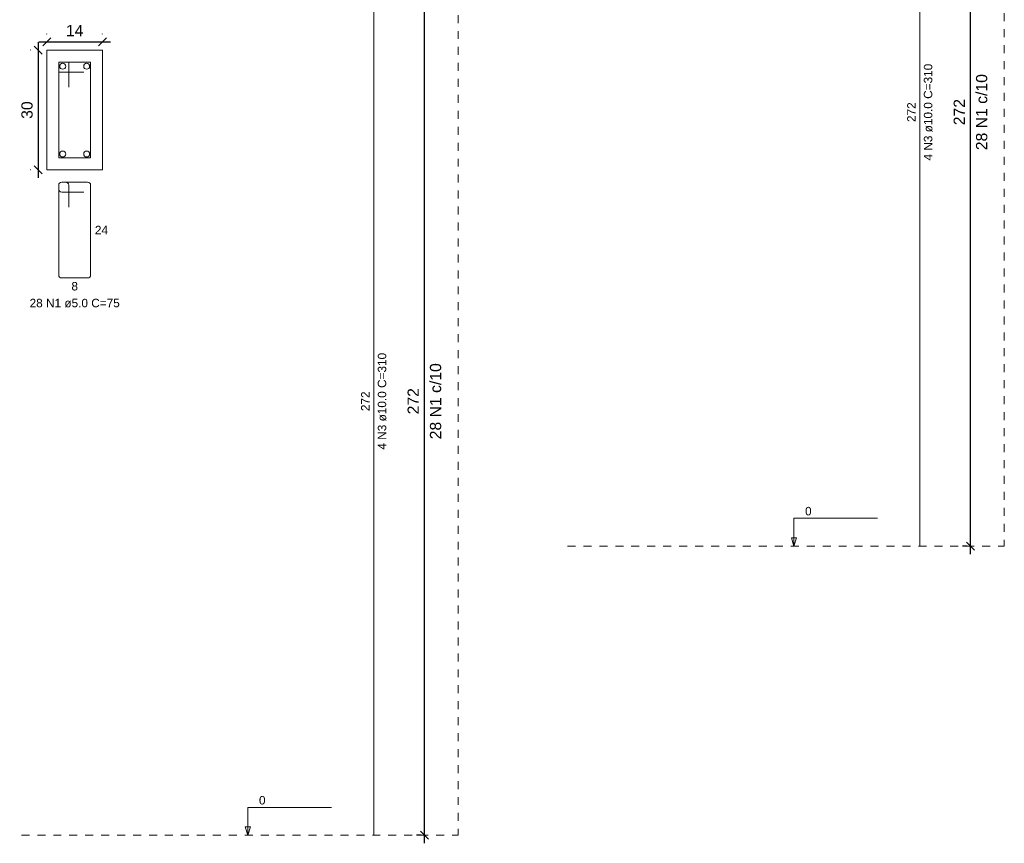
# Model space of a CAD drawing. Header units: millimetres. Extents: x 337 to 526, y -381 to -65.
# Tile 100 of 104: x 492 to 505, y -91 to -81. Entities that reach past the tile are written whole.
import ezdxf

# ---------------------------------------------------------------- set-up
doc = ezdxf.new("R2010")
doc.units = ezdxf.units.MM
doc.header["$MEASUREMENT"] = 0
doc.linetypes.add('Dashed', pattern=[0.75, 0.5, -0.25])
doc.layers.get('0').update_dxf_attribs({"lineweight": 5})
for name, color, linetype, lineweight in [('Descrição da armadura', 7, 'Continuous', 5), ('DT-Barras na forma', 1, 'Continuous', 20), ('DT-Barras no corte', 5, 'Continuous', 5), ('DT-Barras rebatidas', 1, 'Continuous', 20), ('DT-Cotas', 7, 'Continuous', 5), ('DT-Forma', 5, 'Continuous', 5), ('DT-Pontilhado', 7, 'Dashed', 5), ('DT-Textos', 7, 'Continuous', 5), ('Textos armaduras', 7, 'Continuous', 5)]:
    doc.layers.add(name, color=color, linetype=linetype, lineweight=lineweight)
doc.styles.add('Arial', font='arial.ttf')
doc.dimstyles.new('UM_20.000000', dxfattribs={"dimtxt": 0.18, "dimasz": 0.1, "dimexe": 0.1, "dimexo": 0.2, "dimgap": 0, "dimtad": 1, "dimtih": 1, "dimtoh": 1, "dimdec": 1, "dimlfac": 20, "dimzin": 0, "dimdsep": 46, "dimtxsty": 'Standard', "dimcen": 0.09, "dimdle": 0.1, "dimadec": 1, "dimazin": 2, "dimtfac": 1, "dimtdec": 4, "dimtofl": 0, "dimtmove": 0, "dimatfit": 3, "dimfxl": 1, "dimtolj": 1, "dimarcsym": 0})
doc.dimstyles.new('UM_25.000000', dxfattribs={"dimtxt": 0.18, "dimasz": 0.1, "dimexe": 0.1, "dimexo": 0.2, "dimgap": 0, "dimtad": 1, "dimtih": 1, "dimtoh": 1, "dimdec": 1, "dimlfac": 25, "dimzin": 0, "dimdsep": 46, "dimtxsty": 'Standard', "dimcen": 0.09, "dimdle": 0.1, "dimadec": 1, "dimazin": 2, "dimtfac": 1, "dimtdec": 4, "dimtofl": 0, "dimtmove": 0, "dimatfit": 3, "dimfxl": 1, "dimtolj": 1, "dimarcsym": 0})

# ---------------------------------------------------------------- blocks, each defined once
blk = doc.blocks.new('_Oblique')
at = {"color": 0, "linetype": 'ByBlock', "lineweight": -2}
blk.add_line((-0.5, -0.5), (0.5, 0.5), dxfattribs=at)
blk = doc.blocks.new('*D764')
at = {"layer": 'Defpoints', "color": 0, "transparency": 16777216}
for p in [(492.695, -81.197), (492.589, -82.697), (492.695, -82.697)]:
    blk.add_point(p, dxfattribs=at)
at = {"layer": 'DT-Cotas', "color": 0, "lineweight": -2, "transparency": 16777216}
for p, q in [((492.589, -81.097), (492.589, -82.797)), ((492.495, -81.197), (492.489, -81.197)), ((492.495, -82.697), (492.489, -82.697))]:
    blk.add_line(p, q, dxfattribs=at)
at = {"layer": 'DT-Cotas', "color": 0, "lineweight": -2, "transparency": 16777216, "xscale": 0.1, "yscale": 0.1, "zscale": 0.1}
for p, rotation in [((492.589, -81.197), 90), ((492.589, -82.697), 270)]:
    blk.add_blockref('_Oblique', p, dxfattribs=dict(at, rotation=rotation))
at = {"layer": 'DT-Cotas', "color": 7, "transparency": 16777216, "insert": (492.448, -81.947), "char_height": 0.1412, "attachment_point": 5, "rotation": 90, "style": 'Arial'}
blk.add_mtext('\\A1;30', dxfattribs=at)
blk = doc.blocks.new('*D765')
at = {"layer": 'Defpoints', "color": 0, "transparency": 16777216}
for p in [(493.395, -81.091), (492.695, -81.197), (493.395, -81.197)]:
    blk.add_point(p, dxfattribs=at)
at = {"layer": 'DT-Cotas', "color": 0, "lineweight": -2, "transparency": 16777216}
for p, q in [((492.695, -80.997), (492.695, -80.991)), ((493.395, -80.997), (493.395, -80.991)), ((492.595, -81.091), (493.495, -81.091))]:
    blk.add_line(p, q, dxfattribs=at)
at = {"layer": 'DT-Cotas', "color": 0, "lineweight": -2, "transparency": 16777216, "xscale": 0.1, "yscale": 0.1, "zscale": 0.1, "rotation": 180}
blk.add_blockref('_Oblique', (492.695, -81.091), dxfattribs=at)
at = {"layer": 'DT-Cotas', "color": 0, "lineweight": -2, "transparency": 16777216, "xscale": 0.1, "yscale": 0.1, "zscale": 0.1}
blk.add_blockref('_Oblique', (493.395, -81.091), dxfattribs=at)
at = {"layer": 'DT-Cotas', "color": 7, "transparency": 16777216, "insert": (493.045, -80.95), "char_height": 0.1412, "attachment_point": 5, "rotation": 0.0057, "style": 'Arial'}
blk.add_mtext('\\A1;14', dxfattribs=at)
blk = doc.blocks.new('*D766')
at = {"layer": 'Defpoints', "color": 0, "transparency": 16777216}
for p in [(497.431, -80.156), (497.59, -80.156), (497.59, -91.036)]:
    blk.add_point(p, dxfattribs=at)
at = {"layer": 'DT-Cotas', "color": 0, "lineweight": -2, "transparency": 16777216}
for p, q in [((497.431, -91.136), (497.431, -80.056)), ((497.39, -80.156), (497.331, -80.156)), ((497.39, -91.036), (497.331, -91.036))]:
    blk.add_line(p, q, dxfattribs=at)
at = {"layer": 'DT-Cotas', "color": 0, "lineweight": -2, "transparency": 16777216, "xscale": 0.1, "yscale": 0.1, "zscale": 0.1}
for p, rotation in [((497.431, -80.156), 90), ((497.431, -91.036), 270)]:
    blk.add_blockref('_Oblique', p, dxfattribs=dict(at, rotation=rotation))
blk = doc.blocks.new('*D725')
at = {"layer": 'Defpoints', "color": 0, "transparency": 16777216}
for p in [(504.278, -76.533), (504.437, -76.533), (504.437, -87.413)]:
    blk.add_point(p, dxfattribs=at)
at = {"layer": 'DT-Cotas', "color": 0, "lineweight": -2, "transparency": 16777216}
for p, q in [((504.237, -76.533), (504.178, -76.533)), ((504.278, -87.513), (504.278, -76.433)), ((504.237, -87.413), (504.178, -87.413))]:
    blk.add_line(p, q, dxfattribs=at)
at = {"layer": 'DT-Cotas', "color": 0, "lineweight": -2, "transparency": 16777216, "xscale": 0.1, "yscale": 0.1, "zscale": 0.1}
for p, rotation in [((504.278, -76.533), 90), ((504.278, -87.413), 270)]:
    blk.add_blockref('_Oblique', p, dxfattribs=dict(at, rotation=rotation))

msp = doc.modelspace()

# ---------------------------------------------------------------- linework, layer by layer
at = {"layer": 'DT-Barras na forma'}
msp.add_lwpolyline([(492.9702, -81.6598), (492.9702, -81.3473), (492.8452, -81.3473), (492.8452, -82.5473), (493.2452, -82.5473), (493.2452, -81.3473), (492.8452, -81.3473), (492.8452, -81.4723), (493.1577, -81.4723)], dxfattribs=at)
at = {"layer": 'DT-Barras no corte'}
for centre in [(492.8952, -81.3973), (493.1952, -81.3973), (492.8952, -82.4973), (493.1952, -82.4973)]:
    msp.add_circle(centre, 0.0375, dxfattribs=at)
at = {"layer": 'DT-Barras rebatidas'}
for p, q in [((503.643, -87.4126), (503.643, -76.5326)), ((496.7954, -91.0359), (496.7954, -80.1559)), ((492.8452, -82.8877), (492.8452, -84.0127)), ((492.8452, -82.8877), (492.8452, -82.9377)), ((492.9327, -82.8502), (492.8827, -82.8502)), ((493.2077, -82.8502), (492.8827, -82.8502)), ((492.9702, -83.1627), (492.9702, -82.8877)), ((493.2452, -84.0127), (493.2452, -82.8877)), ((492.8827, -82.9752), (493.1577, -82.9752)), ((492.8827, -84.0502), (493.2077, -84.0502))]:
    msp.add_line(p, q, dxfattribs=at)
for centre, start, end in [((492.8827, -82.8877), 90, 180), ((492.8827, -82.8877), 90, 180), ((492.8827, -82.9377), 180, 270), ((492.9327, -82.8877), 0, 90), ((493.2077, -82.8877), 0, 90), ((492.8827, -84.0127), 180, 270), ((493.2077, -84.0127), 270, 0)]:
    msp.add_arc(centre, 0.0375, start, end, dxfattribs=at)
at = {"layer": 'DT-Forma'}
msp.add_lwpolyline([(492.6952, -82.6973), (493.3952, -82.6973), (493.3952, -81.1973), (492.6952, -81.1973), (492.6952, -82.6973)], close=True, dxfattribs=at)
at = {"layer": 'DT-Pontilhado', "ltscale": 0.2}
for p, q in [((497.8544, -69.1559), (497.8544, -91.0359)), ((504.702, -69.5326), (504.702, -87.4126)), ((499.2251, -87.4126), (504.702, -87.4126)), ((492.3775, -91.0359), (497.8544, -91.0359))]:
    msp.add_line(p, q, dxfattribs=at)
at = {"layer": 'DT-Textos'}
for points in [[(502.0635, -87.4126), (502.0953, -87.3067), (502.0318, -87.3067), (502.0635, -87.4126), (502.0635, -87.0626), (503.1135, -87.0626)], [(495.2159, -91.0359), (495.2477, -90.93), (495.1842, -90.93), (495.2159, -91.0359), (495.2159, -90.6859), (496.2659, -90.6859)]]:
    msp.add_lwpolyline(points, dxfattribs=at)

# ---------------------------------------------------------------- texts
at = {"layer": 'Descrição da armadura', "linetype": 'Continuous', "char_height": 0.1059, "width": 2.43235, "attachment_point": 8, "rotation": 90, "line_spacing_factor": 0.798, "style": 'Arial'}
for insert in [(503.8019, -81.9726), (496.9543, -85.5959)]:
    msp.add_mtext('4 N3 ø10.0 C=310', dxfattribs=dict(at, insert=insert))
at = {"layer": 'Descrição da armadura', "color": 7, "linetype": 'Continuous', "char_height": 0.1412, "width": 1.912894, "attachment_point": 8, "rotation": 90, "line_spacing_factor": 0.798, "style": 'Arial'}
for insert in [(504.4902, -81.9726), (497.6426, -85.5959)]:
    msp.add_mtext('28 N1 c/10', dxfattribs=dict(at, insert=insert))
at = {"layer": 'Descrição da armadura', "linetype": 'Continuous', "insert": (493.0452, -84.4209), "char_height": 0.1059, "width": 2.267374, "attachment_point": 8, "line_spacing_factor": 0.798, "style": 'Arial'}
msp.add_mtext('28 N1 ø5.0 C=75', dxfattribs=at)
at = {"layer": 'DT-Cotas', "color": 7, "linetype": 'Continuous', "char_height": 0.1412, "width": 0.659905, "attachment_point": 8, "rotation": 90, "line_spacing_factor": 0.798, "style": 'Arial'}
for insert in [(504.2078, -81.9726), (497.3602, -85.5959)]:
    msp.add_mtext('272', dxfattribs=dict(at, insert=insert))
at = {"layer": 'DT-Textos', "char_height": 0.1059, "width": 0.16748, "attachment_point": 7, "line_spacing_factor": 0.798, "style": 'Arial'}
for insert in [(502.2035, -87.0276), (495.3559, -90.6509)]:
    msp.add_mtext('0', dxfattribs=dict(at, insert=insert))
at = {"layer": 'Textos armaduras', "linetype": 'Continuous', "char_height": 0.1059, "width": 0.494929, "attachment_point": 7, "rotation": 90, "line_spacing_factor": 0.798, "style": 'Arial'}
for insert in [(503.5901, -82.0964), (496.7425, -85.7197)]:
    msp.add_mtext('272', dxfattribs=dict(at, insert=insert))
at = {"layer": 'Textos armaduras', "linetype": 'Continuous', "char_height": 0.1059, "attachment_point": 7, "line_spacing_factor": 0.798, "style": 'Arial'}
for s, insert, width in [('24', (493.2981, -83.5032), 0.329953), ('8', (493.004, -84.2091), 0.164976)]:
    msp.add_mtext(s, dxfattribs=dict(at, insert=insert, width=width))

# ---------------------------------------------------------------- dimensions: what is measured, and where the dimension line sits
at = {"layer": 'DT-Cotas'}
for base, p1, p2, picture, middle in [((504.2784, -76.5326), (504.4373, -87.4126), (504.4373, -76.5326), '*D725', (504.1372, -81.9726)), ((497.4308, -80.1559), (497.5897, -91.0359), (497.5897, -80.1559), '*D766', (497.2896, -85.5959))]:
    dim = msp.add_linear_dim(base=base, p1=p1, p2=p2, angle=90, text=' ', dimstyle='UM_25.000000', override={"dimtxt": 0.1412, "dimasz": 0.1, "dimexe": 0.1, "dimexo": 0.2, "dimtad": 1, "dimtih": 0, "dimtoh": 0, "dimdec": 1, "dimlfac": 25, "dimzin": 8, "dimtxsty": 'Arial', "dimblk": 'Oblique', "dimblk1": 'Oblique', "dimblk2": 'Oblique', "dimsah": 1, "dimdle": 0.1, "dimse1": 0, "dimse2": 0, "dimclrt": 7, "dimadec": 1, "dimazin": 3, "dimtmove": 2, "dimldrblk": 'Oblique'}, dxfattribs=at)
    dim.commit()
    dim.dimension.update_dxf_attribs({"geometry": picture, "text_midpoint": middle, "dimtype": 160, "text_rotation": 90})
dim = msp.add_linear_dim(base=(493.3952, -81.0914), p1=(492.6952, -81.1973), p2=(493.3952, -81.1973), dimstyle='UM_20.000000', override={"dimtxt": 0.1412, "dimasz": 0.1, "dimexe": 0.1, "dimexo": 0.2, "dimtad": 1, "dimtih": 0, "dimtoh": 0, "dimdec": 1, "dimlfac": 20, "dimzin": 8, "dimtxsty": 'Arial', "dimblk": 'Oblique', "dimblk1": 'Oblique', "dimblk2": 'Oblique', "dimsah": 1, "dimdle": 0.1, "dimse1": 0, "dimse2": 0, "dimclrt": 7, "dimadec": 1, "dimazin": 3, "dimtmove": 2, "dimldrblk": 'Oblique'}, dxfattribs=at)
dim.commit()
dim.dimension.update_dxf_attribs({"geometry": '*D765', "text_midpoint": (493.0452, -80.9502), "dimtype": 160, "text_rotation": 0.00573})
dim = msp.add_linear_dim(base=(492.5893, -82.6973), p1=(492.6952, -81.1973), p2=(492.6952, -82.6973), angle=90, dimstyle='UM_20.000000', override={"dimtxt": 0.1412, "dimasz": 0.1, "dimexe": 0.1, "dimexo": 0.2, "dimtad": 1, "dimtih": 0, "dimtoh": 0, "dimdec": 1, "dimlfac": 20, "dimzin": 8, "dimtxsty": 'Arial', "dimblk": 'Oblique', "dimblk1": 'Oblique', "dimblk2": 'Oblique', "dimsah": 1, "dimdle": 0.1, "dimse1": 0, "dimse2": 0, "dimclrt": 7, "dimadec": 1, "dimazin": 3, "dimtmove": 2, "dimldrblk": 'Oblique'}, dxfattribs=at)
dim.commit()
dim.dimension.update_dxf_attribs({"geometry": '*D764', "text_midpoint": (492.4481, -81.9473), "dimtype": 160, "text_rotation": 90})

doc.saveas('drawing.dxf')
